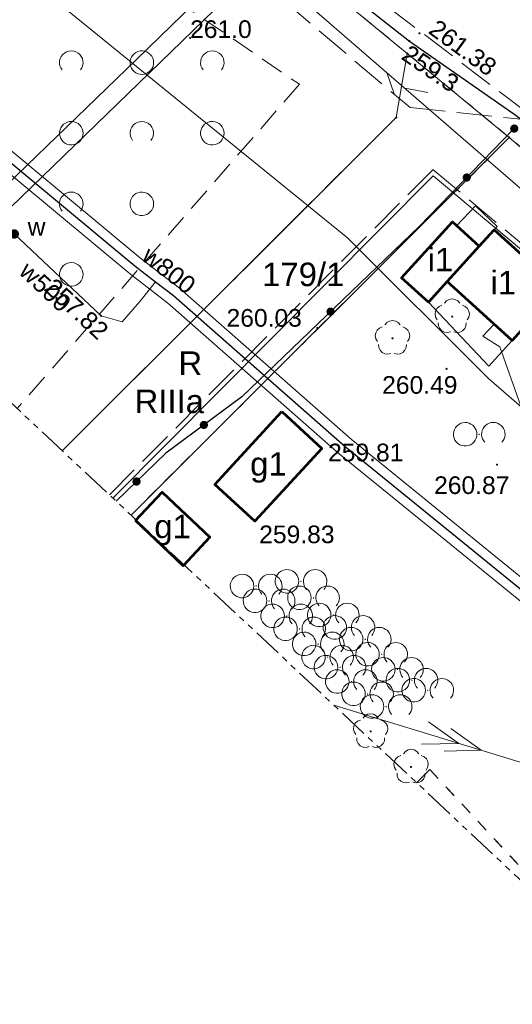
# Model space of a CAD drawing. Header units: metres. Extents: x 7427125 to 7427502, y 5541102 to 5541557.
# Tile 14 of 43: x 7427220 to 7427241, y 5541259 to 5541301. Entities that reach past the tile are written whole.
import ezdxf
from ezdxf.enums import TextEntityAlignment as Align

# ---------------------------------------------------------------- set-up
doc = ezdxf.new("R2010")
doc.units = ezdxf.units.M
doc.header["$MEASUREMENT"] = 0
for name, pattern in [('( Phantom )', [2.5, 1.25, -0.25, 0.25, -0.25, 0.25, -0.25]), ('PRZER1-1', [1, 0.5, -0.5]), ('PRZER2-1', [1.5, 1, -0.5]), ('PRZER3-1', [2, 1.5, -0.5])]:
    doc.linetypes.add(name, pattern=pattern)
for name, color, linetype, lineweight in [('!_Granica terenu objętego planem', 7, 'Continuous', 0), ('!_Linia rozgraniczająca', 7, 'Continuous', 0), ('GEPPGD', 7, 'Continuous', 13), ('GESBZO', 7, 'Continuous', 53), ('GESBZO_O', 7, 'Continuous', 53), ('GESDZI', 7, 'Continuous', 13), ('GESDZI_O', 7, 'Continuous', 13), ('GOSRBG', 7, 'Continuous', 13), ('GSLKOG', 7, 'Continuous', 30), ('GSPWPN', 7, 'Continuous', 13), ('GSPWPN_O', 7, 'Continuous', 13), ('GSPWPS', 7, 'Continuous', 13), ('GSPWPS_O', 7, 'Continuous', 13), ('GSSIIN', 7, 'Continuous', 13), ('GSSKOA', 7, 'Continuous', 13), ('GSSZAD', 7, 'Continuous', 13), ('GULLOB', 7, 'Continuous', 30), ('GUPPRZ', 7, 'Continuous', 13), ('GUPPRZ_O', 7, 'Continuous', 13)]:
    doc.layers.add(name, color=color, linetype=linetype, lineweight=lineweight)
for name, color, linetype, lineweight, true_color in [('GESKKL_O', 7, 'Continuous', 13, 0x24bc24), ('GESUZY', 7, 'Continuous', 13, 0x008000), ('GESUZY_O', 7, 'Continuous', 13, 0x008000), ('GSPRDL', 7, 'Continuous', 13, 0x008000), ('GULEPR', 1, 'Continuous', 13, 0xff0000), ('GULTPR', 7, 'Continuous', 13, 0xff9100), ('GULWPR', 5, 'Continuous', 13, 0x0000ff), ('GULWPR_O', 5, 'Continuous', 13, 0x0000ff), ('GUPWZA', 5, 'Continuous', 13, 0x0000ff), ('GUPWZA_O', 5, 'Continuous', 13, 0x0000ff)]:
    doc.layers.add(name, color=color, linetype=linetype, lineweight=lineweight, true_color=true_color)
doc.styles.add('Arial', font='arial.ttf')

# ---------------------------------------------------------------- blocks, each defined once
blk = doc.blocks.new('D_GUPWZA1')
blk.add_hatch(color=0).paths.add_polyline_path([(0, -0.2), (-0.051764, -0.193185), (-0.1, -0.173205), (-0.141421, -0.141421), (-0.173205, -0.1), (-0.193185, -0.051764), (-0.2, 0), (-0.193185, 0.051764), (-0.173205, 0.1), (-0.141421, 0.141421), (-0.1, 0.173205), (-0.051764, 0.193185), (0, 0.2), (0.051764, 0.193185), (0.1, 0.173205), (0.141421, 0.141421), (0.173205, 0.1), (0.193185, 0.051764), (0.2, 0), (0.193185, -0.051764), (0.173205, -0.1), (0.141421, -0.141421), (0.1, -0.173205), (0.051764, -0.193185)])
blk = doc.blocks.new('D_GUPPRZ1')
blk.add_hatch(color=0).paths.add_polyline_path([(0, -0.045), (-0.011647, -0.043467), (-0.0225, -0.038971), (-0.03182, -0.03182), (-0.038971, -0.0225), (-0.043467, -0.011647), (-0.045, 0), (-0.043467, 0.011647), (-0.038971, 0.0225), (-0.03182, 0.03182), (-0.0225, 0.038971), (-0.011647, 0.043467), (0, 0.045), (0.011647, 0.043467), (0.0225, 0.038971), (0.03182, 0.03182), (0.038971, 0.0225), (0.043467, 0.011647), (0.045, 0), (0.043467, -0.011647), (0.038971, -0.0225), (0.03182, -0.03182), (0.0225, -0.038971), (0.011647, -0.043467)])
blk = doc.blocks.new('D_GSPWPS1')
blk.add_hatch(color=0).paths.add_polyline_path([(0, -0.045), (-0.011647, -0.043467), (-0.0225, -0.038971), (-0.03182, -0.03182), (-0.038971, -0.0225), (-0.043467, -0.011647), (-0.045, 0), (-0.043467, 0.011647), (-0.038971, 0.0225), (-0.03182, 0.03182), (-0.0225, 0.038971), (-0.011647, 0.043467), (0, 0.045), (0.011647, 0.043467), (0.0225, 0.038971), (0.03182, 0.03182), (0.038971, 0.0225), (0.043467, 0.011647), (0.045, 0), (0.043467, -0.011647), (0.038971, -0.0225), (0.03182, -0.03182), (0.0225, -0.038971), (0.011647, -0.043467)])
blk = doc.blocks.new('D_GSPRDL1')
blk.add_hatch(color=0).paths.add_polyline_path([(0, -0.045), (-0.013906, -0.042798), (-0.02645, -0.036406), (-0.036406, -0.02645), (-0.042798, -0.013906), (-0.045, 0), (-0.042798, 0.013906), (-0.036406, 0.02645), (-0.02645, 0.036406), (-0.013906, 0.042798), (0, 0.045), (0.013906, 0.042798), (0.02645, 0.036406), (0.036406, 0.02645), (0.042798, 0.013906), (0.045, 0), (0.042798, -0.013906), (0.036406, -0.02645), (0.02645, -0.036406), (0.013906, -0.042798)])
at = {"color": 0, "flags": 128}
for points in [[(-0.635969, -0.134326), (-0.70458, -0.024001), (-0.731429, 0.103115), (-0.713292, 0.231763), (-0.652348, 0.346501), (-0.55591, 0.433559), (-0.435555, 0.482485)], [(-0.324277, 0.563333), (-0.240553, 0.662679), (-0.127956, 0.727494), (0, 0.75), (0.127956, 0.727494), (0.240553, 0.662679), (0.324277, 0.563333)], [(0.435555, 0.482485), (0.55591, 0.433559), (0.652348, 0.346501), (0.713292, 0.231763), (0.731429, 0.103115), (0.70458, -0.024001), (0.635969, -0.134326)], [(-0.068773, -0.646351), (-0.194901, -0.677512), (-0.324092, -0.663766), (-0.440839, -0.606763), (-0.531129, -0.513345), (-0.584125, -0.394725), (-0.593465, -0.265141)], [(0.593465, -0.265141), (0.584125, -0.394725), (0.531129, -0.513345), (0.440839, -0.606763), (0.324092, -0.663766), (0.194901, -0.677512), (0.068773, -0.646351)]]:
    blk.add_lwpolyline(points, dxfattribs=at)
blk = doc.blocks.new('D_GSPWPN1')
blk.add_hatch(color=0).paths.add_polyline_path([(0, -0.045), (-0.011647, -0.043467), (-0.0225, -0.038971), (-0.03182, -0.03182), (-0.038971, -0.0225), (-0.043467, -0.011647), (-0.045, 0), (-0.043467, 0.011647), (-0.038971, 0.0225), (-0.03182, 0.03182), (-0.0225, 0.038971), (-0.011647, 0.043467), (0, 0.045), (0.011647, 0.043467), (0.0225, 0.038971), (0.03182, 0.03182), (0.038971, 0.0225), (0.043467, 0.011647), (0.045, 0), (0.043467, -0.011647), (0.038971, -0.0225), (0.03182, -0.03182), (0.0225, -0.038971), (0.011647, -0.043467)])
blk = doc.blocks.new('D_GEPPGD1_2')
blk.add_hatch(color=0).paths.add_polyline_path([(0, -0.045), (-0.013906, -0.042798), (-0.02645, -0.036406), (-0.036406, -0.02645), (-0.042798, -0.013906), (-0.045, 0), (-0.042798, 0.013906), (-0.036406, 0.02645), (-0.02645, 0.036406), (-0.013906, 0.042798), (0, 0.045), (0.013906, 0.042798), (0.02645, 0.036406), (0.036406, 0.02645), (0.042798, 0.013906), (0.045, 0), (0.042798, -0.013906), (0.036406, -0.02645), (0.02645, -0.036406), (0.013906, -0.042798)])
blk = doc.blocks.new('D_SUTP1')
at = {"color": 0, "flags": 128}
for points in [[(0.9325, 0), (0.0675, 0.5)], [(-0.0675, 0), (-0.9325, -0.5)]]:
    blk.add_lwpolyline(points, dxfattribs=at)
blk = doc.blocks.new('D_SUEP2')
at = {"color": 0, "flags": 128}
for points in [[(-1.25, -0.5), (0.25, 0), (-1.25, 0.5)], [(-0.25, -0.5), (1.25, 0), (-0.25, 0.5)]]:
    blk.add_lwpolyline(points, dxfattribs=at)
blk = doc.blocks.new('D_GSLKOG1')
blk.add_hatch(color=0).paths.add_polyline_path([(0, -0.175), (-0.045293, -0.169037), (-0.0875, -0.151554), (-0.123744, -0.123744), (-0.151554, -0.0875), (-0.169037, -0.045293), (-0.175, 0), (-0.169037, 0.045293), (-0.151554, 0.0875), (-0.123744, 0.123744), (-0.0875, 0.151554), (-0.045293, 0.169037), (0, 0.175), (0.045293, 0.169037), (0.0875, 0.151554), (0.123744, 0.123744), (0.151554, 0.0875), (0.169037, 0.045293), (0.175, 0), (0.169037, -0.045293), (0.151554, -0.0875), (0.123744, -0.123744), (0.0875, -0.151554), (0.045293, -0.169037)])
blk = doc.blocks.new('D_KOLO')
blk.add_hatch(color=0).paths.add_polyline_path([(0, -0.175), (-0.045293, -0.169037), (-0.0875, -0.151554), (-0.123744, -0.123744), (-0.151554, -0.0875), (-0.169037, -0.045293), (-0.175, 0), (-0.169037, 0.045293), (-0.151554, 0.0875), (-0.123744, 0.123744), (-0.0875, 0.151554), (-0.045293, 0.169037), (0, 0.175), (0.045293, 0.169037), (0.0875, 0.151554), (0.123744, 0.123744), (0.151554, 0.0875), (0.169037, 0.045293), (0.175, 0), (0.169037, -0.045293), (0.151554, -0.0875), (0.123744, -0.123744), (0.0875, -0.151554), (0.045293, -0.169037)])
blk = doc.blocks.new('D_GSSZAD3')
at = {"color": 0, "flags": 128}
blk.add_lwpolyline([(-0.6, 0.5), (-0.513176, 0.492404), (-0.42899, 0.469846), (-0.35, 0.433013), (-0.278606, 0.383022), (-0.216978, 0.321394), (-0.166987, 0.25), (-0.130154, 0.17101), (-0.107596, 0.086824), (-0.1, 0), (-0.107596, -0.086824), (-0.130154, -0.17101), (-0.166987, -0.25), (-0.222125, -0.32743), (-0.290921, -0.393027), (-0.370887, -0.444418), (-0.459134, -0.479746), (-0.552472, -0.497736), (-0.647528, -0.497736), (-0.740866, -0.479746), (-0.829113, -0.444418), (-0.909079, -0.393027), (-0.977875, -0.32743), (-1.033013, -0.25), (-1.0725, -0.163534), (-1.094911, -0.071157), (-1.099434, 0.023791), (-1.085906, 0.117879), (-1.054816, 0.207708), (-1.007288, 0.290028), (-0.94504, 0.361867), (-0.87032, 0.420627), (-0.785831, 0.464184), (-0.694626, 0.490964), (-0.6, 0.5)], close=True, dxfattribs=at)
blk.add_lwpolyline([(0.234697, -0.341399), (0.179845, -0.271053), (0.138367, -0.192079), (0.111581, -0.106992), (0.100342, -0.018499), (0.105007, 0.070582), (0.125427, 0.157417), (0.160952, 0.239242), (0.210451, 0.313452), (0.27235, 0.377684), (0.344678, 0.429896), (0.425132, 0.468424), (0.511152, 0.492043), (0.6, 0.5), (0.688848, 0.492043), (0.774868, 0.468424), (0.855322, 0.429896), (0.92765, 0.377684), (0.989549, 0.313452), (1.039048, 0.239242), (1.074573, 0.157417), (1.094993, 0.070582), (1.099658, -0.018499), (1.088419, -0.106992), (1.061633, -0.192079), (1.020155, -0.271053), (0.965303, -0.341399)], dxfattribs=at)
blk = doc.blocks.new('D_GSSZAD1')
at = {"color": 0, "flags": 128}
blk.add_lwpolyline([(0.5, 0), (0.490964, 0.094626), (0.464184, 0.185831), (0.420627, 0.27032), (0.361867, 0.34504), (0.290028, 0.407288), (0.207708, 0.454816), (0.117879, 0.485906), (0.023791, 0.499434), (-0.071157, 0.494911), (-0.163534, 0.4725), (-0.25, 0.433013), (-0.32743, 0.377875), (-0.393027, 0.309079), (-0.444418, 0.229113), (-0.479746, 0.140866), (-0.497736, 0.047528), (-0.497736, -0.047528), (-0.479746, -0.140866), (-0.444418, -0.229113), (-0.393027, -0.309079), (-0.32743, -0.377875), (-0.25, -0.433013), (-0.163534, -0.4725), (-0.071157, -0.494911), (0.023791, -0.499434), (0.117879, -0.485906), (0.207708, -0.454816), (0.290028, -0.407288), (0.361867, -0.34504), (0.420627, -0.27032), (0.464184, -0.185831), (0.490964, -0.094626), (0.5, 0)], close=True, dxfattribs=at)
blk = doc.blocks.new('D_GSSZAD2')
at = {"color": 0, "flags": 128}
blk.add_lwpolyline([(-0.390312, -0.3125), (-0.445567, -0.226869), (-0.482312, -0.131814), (-0.49902, -0.031282), (-0.494998, 0.070549), (-0.470412, 0.169449), (-0.426283, 0.26131), (-0.364446, 0.342315), (-0.287468, 0.409099), (-0.198548, 0.458889), (-0.10138, 0.489614), (0, 0.5), (0.10138, 0.489614), (0.198548, 0.458889), (0.287468, 0.409099), (0.364446, 0.342315), (0.426283, 0.26131), (0.470412, 0.169449), (0.494998, 0.070549), (0.49902, -0.031282), (0.482312, -0.131814), (0.445567, -0.226869), (0.390312, -0.3125)], dxfattribs=at)

msp = doc.modelspace()

# ---------------------------------------------------------------- linework, layer by layer
at = {"layer": '!_Granica terenu objętego planem', "color": 16, "linetype": 'PRZER3-1', "lineweight": 13}
msp.add_lwpolyline([(7427223.404, 5541280.844), (7427237.172, 5541294.666), (7427273.595, 5541264.199), (7427293.187, 5541246.2), (7427318.595, 5541219.771), (7427304.61, 5541204.848)], dxfattribs=at)
at = {"layer": '!_Linia rozgraniczająca', "color": 218, "linetype": 'Continuous', "lineweight": 13, "flags": 128}
msp.add_lwpolyline([(7427223.546, 5541280.703), (7427237.185, 5541294.395), (7427273.463, 5541264.048), (7427293.047, 5541246.057), (7427318.319, 5541219.769), (7427304.464, 5541204.985)], dxfattribs=at)
at = {"layer": 'GESBZO', "color": 7, "linetype": 'Continuous', "lineweight": 53, "flags": 128}
for points in [[(7427239.14, 5541291.41), (7427237.78, 5541289.91), (7427236.98, 5541289.03), (7427235.84, 5541290.06), (7427238, 5541292.44), (7427239.14, 5541291.41)], [(7427239.14, 5541291.41), (7427239.78, 5541292.11), (7427242.54, 5541289.61), (7427240.54, 5541287.4), (7427237.78, 5541289.91), (7427239.14, 5541291.41)], [(7427230.74, 5541284.38), (7427232.45, 5541282.81), (7427229.6, 5541279.72), (7427227.89, 5541281.29), (7427230.74, 5541284.38)], [(7427224.51, 5541279.75), (7427225.65, 5541280.96), (7427227.68, 5541279.04), (7427226.54, 5541277.83), (7427224.51, 5541279.75)]]:
    msp.add_lwpolyline(points, close=True, dxfattribs=at)
at = {"layer": 'GESDZI', "color": 7, "linetype": 'Continuous', "lineweight": 13, "flags": 128}
for points in [[(7427311.88, 5541231.94), (7427301.75, 5541241.17), (7427284.57, 5541256.88), (7427256.27, 5541282.47), (7427240.42, 5541296.03), (7427236.08, 5541299.6), (7427224.16, 5541309.39), (7427213.87, 5541317.74), (7427195.57, 5541331.32), (7427175.06, 5541354.41), (7427161.84, 5541370.1), (7427153.91, 5541380.03), (7427144.81, 5541391.44), (7427143.965, 5541392.524)], [(7427188.88, 5541313.153), (7427224.16, 5541309.39), (7427236.08, 5541299.6), (7427235.61, 5541296.88), (7427221.403, 5541282.717)], [(7427221.403, 5541282.717), (7427235.61, 5541296.88), (7427236.08, 5541299.6), (7427240.42, 5541296.03), (7427224.326, 5541279.982)], [(7427224.326, 5541279.982), (7427240.42, 5541296.03), (7427256.27, 5541282.47), (7427284.57, 5541256.88), (7427301.75, 5541241.17), (7427315.72, 5541223.34), (7427317.48, 5541219.62), (7427313.06, 5541214.79), (7427304.01, 5541205.409)]]:
    msp.add_lwpolyline(points, dxfattribs=at)
at = {"layer": 'GESUZY', "color": 96, "linetype": 'PRZER1-1', "lineweight": 13, "true_color": 0x008000}
for points in [[(7427311.88, 5541231.94), (7427301.75, 5541241.17), (7427297.26, 5541245.27), (7427284.57, 5541256.88), (7427256.27, 5541282.47), (7427240.42, 5541296.03), (7427236.08, 5541299.6), (7427224.16, 5541309.39), (7427213.87, 5541317.74), (7427195.57, 5541331.32), (7427175.06, 5541354.41), (7427161.84, 5541370.1), (7427153.91, 5541380.03), (7427144.81, 5541391.44), (7427143.965, 5541392.524)], [(7427188.88, 5541313.153), (7427224.16, 5541309.39), (7427236.08, 5541299.6), (7427235.61, 5541296.88), (7427221.403, 5541282.717)], [(7427221.403, 5541282.717), (7427235.61, 5541296.88), (7427236.08, 5541299.6), (7427240.42, 5541296.03), (7427224.326, 5541279.982)], [(7427224.326, 5541279.982), (7427240.42, 5541296.03), (7427256.27, 5541282.47), (7427284.57, 5541256.88), (7427297.26, 5541245.27), (7427280.844, 5541227.089)], [(7427236.474, 5541268.612), (7427237.04, 5541269.17), (7427244.885, 5541260.742)], [(7427244.885, 5541260.742), (7427237.04, 5541269.17), (7427236.474, 5541268.612)]]:
    msp.add_lwpolyline(points, dxfattribs=at)
at = {"layer": 'GOSRBG', "color": 7, "linetype": '( Phantom )', "lineweight": 13, "flags": 128}
msp.add_lwpolyline([(7427455.093, 5541312.435), (7427244.198, 5541498.57), (7427125.239, 5541372.711), (7427331.365, 5541179.81), (7427455.093, 5541312.435)], close=True, dxfattribs=at)
at = {"layer": 'GSLKOG', "color": 7, "linetype": 'Continuous', "lineweight": 30, "flags": 128}
msp.add_lwpolyline([(7427240.63, 5541296.41), (7427236.59, 5541292.25), (7427229.04, 5541285.01), (7427225.81, 5541282.62), (7427223.695, 5541280.572)], dxfattribs=at)
at = {"layer": 'GSSIIN', "color": 7, "linetype": 'Continuous', "lineweight": 13, "flags": 128}
for points in [[(7427239.78, 5541292.11), (7427239.14, 5541291.41), (7427238.17, 5541292.28), (7427238.98, 5541293.13), (7427239.9, 5541292.25), (7427239.78, 5541292.11)], [(7427237.78, 5541289.91), (7427240.54, 5541287.4), (7427239.55, 5541286.31), (7427236.98, 5541289.03), (7427237.78, 5541289.91)]]:
    msp.add_lwpolyline(points, close=True, dxfattribs=at)
at = {"layer": 'GSSKOA', "color": 7, "linetype": 'PRZER3-1', "lineweight": 13}
for points in [[(7427208.64, 5541320.51), (7427227.5, 5541306.34), (7427229.27, 5541303.15), (7427236.2, 5541297.3), (7427240.92, 5541296.81), (7427247.69, 5541291.34), (7427256.11, 5541284.23), (7427256.57, 5541284.05), (7427256.78, 5541284.37), (7427248.05, 5541291.73), (7427241.19, 5541297.08), (7427228.09, 5541307), (7427209.62, 5541321.59)], [(7427312.78, 5541232.86), (7427302.84, 5541243.14), (7427302.14, 5541243.84), (7427293.24, 5541252.13), (7427282.63, 5541261.81), (7427270.86, 5541272.19), (7427264.75, 5541277.61), (7427256.78, 5541284.37), (7427248.05, 5541291.73), (7427241.19, 5541297.08), (7427228.09, 5541307), (7427209.62, 5541321.59)]]:
    msp.add_lwpolyline(points, dxfattribs=at)
at = {"layer": 'GSSZAD', "color": 7, "linetype": 'PRZER2-1', "lineweight": 13}
msp.add_lwpolyline([(7427137.422, 5541385.601), (7427166.6, 5541355.43), (7427189.15, 5541328.5), (7427197.7, 5541321.37), (7427231.49, 5541298.29), (7427219.484, 5541284.512)], dxfattribs=at)
for points in [[(7427239.14, 5541283.43), (7427239.13, 5541283.41), (7427239.15, 5541283.41), (7427239.14, 5541283.43)], [(7427231.56, 5541277.18), (7427231.55, 5541277.16), (7427231.57, 5541277.16), (7427231.56, 5541277.18)], [(7427229.65, 5541276.98), (7427229.64, 5541276.96), (7427229.66, 5541276.96), (7427229.65, 5541276.98)], [(7427230.2, 5541276.35), (7427230.19, 5541276.33), (7427230.21, 5541276.33), (7427230.2, 5541276.35)], [(7427232.09, 5541276.48), (7427232.08, 5541276.46), (7427232.1, 5541276.46), (7427232.09, 5541276.48)], [(7427230.95, 5541275.71), (7427230.94, 5541275.69), (7427230.96, 5541275.69), (7427230.95, 5541275.71)], [(7427232.93, 5541275.75), (7427232.92, 5541275.73), (7427232.94, 5541275.73), (7427232.93, 5541275.75)], [(7427231.5, 5541275.16), (7427231.49, 5541275.14), (7427231.51, 5541275.14), (7427231.5, 5541275.16)], [(7427233.6, 5541275.22), (7427233.59, 5541275.2), (7427233.61, 5541275.2), (7427233.6, 5541275.22)], [(7427232.29, 5541274.52), (7427232.28, 5541274.5), (7427232.3, 5541274.5), (7427232.29, 5541274.52)], [(7427234.29, 5541274.72), (7427234.28, 5541274.7), (7427234.3, 5541274.7), (7427234.29, 5541274.72)], [(7427232.69, 5541273.96), (7427232.68, 5541273.94), (7427232.7, 5541273.94), (7427232.69, 5541273.96)], [(7427234.99, 5541274.08), (7427234.98, 5541274.06), (7427235, 5541274.06), (7427234.99, 5541274.08)], [(7427233.22, 5541273.53), (7427233.21, 5541273.51), (7427233.23, 5541273.51), (7427233.22, 5541273.53)], [(7427235.66, 5541273.44), (7427235.65, 5541273.42), (7427235.67, 5541273.42), (7427235.66, 5541273.44)], [(7427233.7, 5541272.92), (7427233.69, 5541272.9), (7427233.71, 5541272.9), (7427233.7, 5541272.92)], [(7427236.28, 5541272.98), (7427236.27, 5541272.96), (7427236.29, 5541272.96), (7427236.28, 5541272.98)], [(7427236.95, 5541272.55), (7427236.94, 5541272.53), (7427236.96, 5541272.53), (7427236.95, 5541272.55)], [(7427234.39, 5541272.4), (7427234.38, 5541272.38), (7427234.4, 5541272.38), (7427234.39, 5541272.4)], [(7427235.18, 5541271.86), (7427235.17, 5541271.84), (7427235.19, 5541271.84), (7427235.18, 5541271.86)]]:
    msp.add_lwpolyline(points, close=True, dxfattribs=at)
at = {"layer": 'GULEPR', "color": 1, "linetype": 'Continuous', "lineweight": 13, "true_color": 0xff0000, "flags": 128}
for points in [[(7427245.41, 5541260.96), (7427246.22, 5541262.68), (7427245.08, 5541268.86), (7427242.82, 5541279.22), (7427240.02, 5541287.13), (7427239.3, 5541287.59), (7427239.77, 5541288.1)], [(7427232.953, 5541271.907), (7427324.98, 5541243.79), (7427325.64, 5541243.73), (7427308.272, 5541201.421)]]:
    msp.add_lwpolyline(points, dxfattribs=at)
at = {"layer": 'GULLOB', "color": 7, "linetype": 'Continuous', "lineweight": 30, "flags": 128}
for points in [[(7427143.646, 5541392.187), (7427145.68, 5541389.41), (7427155.42, 5541377.06), (7427156.07, 5541376.56), (7427161.68, 5541380.12), (7427162.59, 5541379.92), (7427172.13, 5541366.63), (7427187.45, 5541351.54), (7427196.58, 5541342.56), (7427212.69, 5541327.94), (7427224.48, 5541318.48), (7427233.85, 5541311.06), (7427228.99, 5541305.78), (7427236.17, 5541300.13), (7427240.75, 5541296.94), (7427256.84, 5541283.09), (7427262.64, 5541277.9), (7427267.92, 5541273.12), (7427281.73, 5541260.56), (7427292.93, 5541250.77), (7427300.04, 5541244.78), (7427304.6, 5541240.74), (7427310.96, 5541234.28)], [(7427169.735, 5541342.305), (7427185.6, 5541323.21), (7427203.9, 5541307.69), (7427224.49, 5541290.58), (7427225.37, 5541289.9), (7427226.14, 5541289.31), (7427233.44, 5541282.9), (7427256.67, 5541264.04), (7427270.69, 5541252), (7427281.09, 5541242.14), (7427292.32, 5541226.1), (7427295.99, 5541220.55), (7427302.93, 5541211.15)]]:
    msp.add_lwpolyline(points, dxfattribs=at)
at = {"layer": 'GULTPR', "color": 30, "linetype": 'Continuous', "lineweight": 13, "true_color": 0xff9100, "flags": 128}
for points in [[(7427143.646, 5541392.187), (7427145.68, 5541389.41), (7427155.42, 5541377.06), (7427156.07, 5541376.56), (7427161.68, 5541380.12), (7427162.59, 5541379.92), (7427172.13, 5541366.63), (7427187.45, 5541351.54), (7427196.58, 5541342.56), (7427212.69, 5541327.94), (7427224.48, 5541318.48), (7427233.85, 5541311.06), (7427228.99, 5541305.78), (7427236.17, 5541300.13), (7427240.75, 5541296.94), (7427256.84, 5541283.09), (7427262.64, 5541277.9), (7427267.92, 5541273.12), (7427281.73, 5541260.56), (7427292.93, 5541250.77), (7427300.04, 5541244.78), (7427304.6, 5541240.74), (7427310.96, 5541234.28)], [(7427138.991, 5541387.261), (7427150.53, 5541372.9), (7427155.73, 5541366.13), (7427162.09, 5541358.32), (7427176.98, 5541342.6), (7427191.6, 5541326.99), (7427203.91, 5541316.59), (7427217.91, 5541304.45), (7427233.53, 5541291.77), (7427239.55, 5541285.78), (7427268.11, 5541261.04), (7427295.3, 5541233.72), (7427304.46, 5541225.14), (7427314.32, 5541214.51), (7427329.59, 5541188.64), (7427333.274, 5541181.856)], [(7427227.27, 5541305.66), (7427261.58, 5541275.97)], [(7427261.58, 5541275.97), (7427227.27, 5541305.66)]]:
    msp.add_lwpolyline(points, dxfattribs=at)
at = {"layer": 'GULWPR', "color": 5, "linetype": 'Continuous', "lineweight": 13, "true_color": 0x0000ff, "flags": 128}
for points in [[(7427135.679, 5541383.757), (7427142.788, 5541374.985), (7427153.957, 5541361.707), (7427185.885, 5541323.493), (7427204.157, 5541307.996), (7427224.746, 5541290.888)], [(7427135.124, 5541383.17), (7427142.172, 5541374.475), (7427153.343, 5541361.193), (7427185.315, 5541322.927), (7427203.643, 5541307.384), (7427224.234, 5541290.272)], [(7427214.241, 5541289.419), (7427218.173, 5541293.198), (7427224.562, 5541299.348), (7427237.309, 5541311.72), (7427241.509, 5541310.954), (7427286.242, 5541272.332), (7427300.075, 5541260.282), (7427319.751, 5541253.298), (7427326.827, 5541250.899), (7427330.191, 5541249.778), (7427333.326, 5541248.65), (7427348.88, 5541243.944), (7427373.553, 5541269.8), (7427376.071, 5541271.443), (7427397.668, 5541272.639), (7427419.077, 5541273.829)], [(7427214.826, 5541288.872), (7427218.727, 5541292.622), (7427225.118, 5541298.772), (7427237.571, 5541310.86), (7427241.151, 5541310.206), (7427285.718, 5541271.728), (7427299.665, 5541259.578), (7427319.489, 5541252.542), (7427326.573, 5541250.141), (7427329.929, 5541249.022), (7427333.074, 5541247.89), (7427349.12, 5541243.036), (7427374.067, 5541269.18), (7427376.329, 5541270.657), (7427397.712, 5541271.841), (7427418.289, 5541272.984)], [(7427218.45, 5541292.91), (7427219.36, 5541291.93), (7427223.05, 5541288.45), (7427223.95, 5541288.2), (7427224.7, 5541289.06), (7427225.37, 5541289.9)], [(7427224.735, 5541290.897), (7427225.614, 5541290.217), (7427226.383, 5541289.628)], [(7427224.245, 5541290.263), (7427225.126, 5541289.583), (7427225.897, 5541288.992)], [(7427226.404, 5541289.611), (7427233.698, 5541283.206), (7427256.926, 5541264.347), (7427270.958, 5541252.297), (7427281.395, 5541242.402), (7427292.651, 5541226.325), (7427296.318, 5541220.779), (7427303.252, 5541211.388)], [(7427225.876, 5541289.009), (7427233.182, 5541282.594), (7427256.414, 5541263.733), (7427270.422, 5541251.703), (7427280.785, 5541241.878), (7427291.989, 5541225.875), (7427295.662, 5541220.321), (7427302.608, 5541210.912)]]:
    msp.add_lwpolyline(points, dxfattribs=at)

# ---------------------------------------------------------------- block references
at = {"layer": 'GEPPGD', "color": 7, "linetype": 'Continuous', "lineweight": 13}
for p in [(7427236.08, 5541299.6), (7427235.61, 5541296.88), (7427240.42, 5541296.03)]:
    msp.add_blockref('D_GEPPGD1_2', p, dxfattribs=at)
at = {"layer": 'GSLKOG', "color": 7, "linetype": 'Continuous', "lineweight": 30}
for name, p, rotation in [('D_GSLKOG1', (7427240.63, 5541296.41), 319.2171604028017), ('D_GSLKOG1', (7427240.63, 5541296.41), 225.8384149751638), ('D_KOLO', (7427238.61, 5541294.33), 225.8384149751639), ('D_KOLO', (7427238.61, 5541294.33), 225.8384149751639), ('D_KOLO', (7427232.815, 5541288.63), 223.7992500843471), ('D_KOLO', (7427232.815, 5541288.63), 223.7992500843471), ('D_KOLO', (7427227.425, 5541283.815), 216.4991486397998), ('D_KOLO', (7427227.425, 5541283.815), 216.4991486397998), ('D_KOLO', (7427224.56, 5541281.41), 224.068443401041), ('D_KOLO', (7427224.56, 5541281.41), 224.068443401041)]:
    msp.add_blockref(name, p, dxfattribs=dict(at, rotation=rotation))
at = {"layer": 'GSPRDL', "color": 96, "linetype": 'Continuous', "lineweight": 13, "true_color": 0x008000}
for p in [(7427237.99, 5541288.42), (7427235.45, 5541287.5), (7427234.52, 5541270.79), (7427236.24, 5541269.28)]:
    msp.add_blockref('D_GSPRDL1', p, dxfattribs=at)
at = {"layer": 'GSPWPN', "color": 7, "linetype": 'Continuous', "lineweight": 13}
msp.add_blockref('D_GSPWPN1', (7427226.84, 5541300.26), dxfattribs=at)
at = {"layer": 'GSPWPS', "color": 7, "linetype": 'Continuous', "lineweight": 13}
for p in [(7427236.6, 5541300.46), (7427232.25, 5541287.93), (7427237.75, 5541286.2), (7427232.45, 5541282.81), (7427239.9, 5541282.13), (7427229.6, 5541279.72)]:
    msp.add_blockref('D_GSPWPS1', p, dxfattribs=at)
at = {"layer": 'GSSZAD', "color": 7, "linetype": 'Continuous', "lineweight": 13}
for name, p in [('D_GSSZAD2', (7427221.785, 5541299.212)), ('D_GSSZAD1', (7427224.785, 5541299.212)), ('D_GSSZAD2', (7427227.785, 5541299.212)), ('D_GSSZAD1', (7427221.785, 5541296.212)), ('D_GSSZAD2', (7427224.785, 5541296.212)), ('D_GSSZAD1', (7427227.785, 5541296.212)), ('D_GSSZAD2', (7427221.785, 5541293.212)), ('D_GSSZAD1', (7427224.785, 5541293.212)), ('D_GSSZAD1', (7427221.785, 5541290.212)), ('D_GSSZAD3', (7427239.14, 5541283.42)), ('D_GSSZAD3', (7427229.65, 5541276.97)), ('D_GSSZAD3', (7427231.56, 5541277.17)), ('D_GSSZAD3', (7427230.2, 5541276.34)), ('D_GSSZAD3', (7427232.09, 5541276.47)), ('D_GSSZAD3', (7427230.95, 5541275.7)), ('D_GSSZAD3', (7427232.93, 5541275.74)), ('D_GSSZAD3', (7427231.5, 5541275.15)), ('D_GSSZAD3', (7427233.6, 5541275.21)), ('D_GSSZAD3', (7427232.29, 5541274.51)), ('D_GSSZAD3', (7427234.29, 5541274.71)), ('D_GSSZAD3', (7427234.99, 5541274.07)), ('D_GSSZAD3', (7427232.69, 5541273.95)), ('D_GSSZAD3', (7427233.22, 5541273.52)), ('D_GSSZAD3', (7427235.66, 5541273.43)), ('D_GSSZAD3', (7427233.7, 5541272.91)), ('D_GSSZAD3', (7427236.28, 5541272.97)), ('D_GSSZAD3', (7427234.39, 5541272.39)), ('D_GSSZAD3', (7427236.95, 5541272.54)), ('D_GSSZAD3', (7427235.18, 5541271.85))]:
    msp.add_blockref(name, p, dxfattribs=at)
at = {"layer": 'GULEPR', "color": 1, "linetype": 'Continuous', "lineweight": 13, "true_color": 0xff0000, "rotation": 343.0102760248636}
msp.add_blockref('D_SUEP2', (7427238.028, 5541270.357), dxfattribs=at)
at = {"layer": 'GULTPR', "color": 30, "linetype": 'Continuous', "lineweight": 13, "true_color": 0xff9100, "rotation": 139.1288771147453}
msp.add_blockref('D_SUTP1', (7427235.918, 5541298.177), dxfattribs=at)
msp.add_blockref('D_SUTP1', (7427235.918, 5541298.177), dxfattribs=at)
at = {"layer": 'GUPPRZ', "color": 30, "linetype": 'Continuous', "lineweight": 13, "true_color": 0xff9100}
msp.add_blockref('D_GUPPRZ1', (7427236.17, 5541300.13), dxfattribs=at)
at = {"layer": 'GUPPRZ', "color": 5, "linetype": 'Continuous', "lineweight": 13, "true_color": 0x0000ff}
msp.add_blockref('D_GUPPRZ1', (7427223.05, 5541288.45), dxfattribs=at)
at = {"layer": 'GUPWZA', "color": 5, "linetype": 'Continuous', "lineweight": 13, "true_color": 0x0000ff, "rotation": 317.4538227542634}
msp.add_blockref('D_GUPWZA1', (7427219.36, 5541291.93), dxfattribs=at)

# ---------------------------------------------------------------- texts
at = {"layer": 'GESBZO_O', "color": 7, "linetype": 'Continuous', "lineweight": 0, "style": 'Arial'}
for s, p in [('i1', (7427237.49, 5541290.341)), ('i1', (7427240.16, 5541289.362)), ('g1', (7427230.17, 5541281.657)), ('g1', (7427226.095, 5541279.002))]:
    msp.add_text(s, height=1, dxfattribs=at).set_placement(p, align=Align.CENTER)
at = {"layer": 'GESDZI_O', "color": 7, "linetype": 'Continuous', "lineweight": 0, "style": 'Arial'}
msp.add_text('179/1', height=1, dxfattribs=at).set_placement((7427231.653, 5541289.713), align=Align.CENTER)
at = {"layer": 'GESKKL_O', "color": 82, "linetype": 'Continuous', "lineweight": 0, "true_color": 0x24bc24, "style": 'Arial'}
msp.add_text('RIIIa', height=1, dxfattribs=at).set_placement((7427224.479, 5541284.316))
at = {"layer": 'GESUZY_O', "color": 96, "linetype": 'Continuous', "lineweight": 0, "true_color": 0x008000, "style": 'Arial'}
msp.add_text('R', height=1, dxfattribs=at).set_placement((7427226.849, 5541285.94), align=Align.CENTER)
at = {"layer": 'GSPWPN_O', "color": 7, "linetype": 'Continuous', "lineweight": 0, "style": 'Arial'}
msp.add_text('261.0', height=0.75, dxfattribs=at).set_placement((7427226.84, 5541300.26))
at = {"layer": 'GSPWPS_O', "color": 7, "linetype": 'Continuous', "lineweight": 0, "style": 'Arial'}
msp.add_text('261.38', height=0.75, rotation=323.7857, dxfattribs=at).set_placement((7427236.932, 5541300.494))
for s, p in [('260.03', (7427228.39, 5541287.99)), ('260.49', (7427235.01, 5541285.14)), ('259.81', (7427232.71, 5541282.27)), ('260.87', (7427237.22, 5541280.88)), ('259.83', (7427229.78, 5541278.79))]:
    msp.add_text(s, height=0.75, dxfattribs=at).set_placement(p)
at = {"layer": 'GULWPR_O', "color": 5, "linetype": 'Continuous', "lineweight": 0, "true_color": 0x0000ff, "style": 'Arial'}
for s, rotation, p in [('w800', 322.1841, (7427224.72, 5541290.86)), ('w500', 316.5821, (7427219.51, 5541290.27))]:
    msp.add_text(s, height=0.75, rotation=rotation, dxfattribs=at).set_placement(p)
at = {"layer": 'GUPPRZ_O', "color": 30, "linetype": 'Continuous', "lineweight": 0, "true_color": 0xff9100, "style": 'Arial'}
msp.add_text('259.3', height=0.75, rotation=325.5407, dxfattribs=at).set_placement((7427235.773, 5541299.397))
at = {"layer": 'GUPPRZ_O', "color": 5, "linetype": 'Continuous', "lineweight": 0, "true_color": 0x0000ff, "style": 'Arial'}
msp.add_text('257.82', height=0.75, rotation=316.9747, dxfattribs=at).set_placement((7427220.582, 5541289.568))
at = {"layer": 'GUPWZA_O', "color": 5, "linetype": 'Continuous', "lineweight": 0, "true_color": 0x0000ff, "style": 'Arial'}
msp.add_text('w', height=0.75, dxfattribs=at).set_placement((7427219.93, 5541291.86))

doc.saveas('drawing.dxf')
